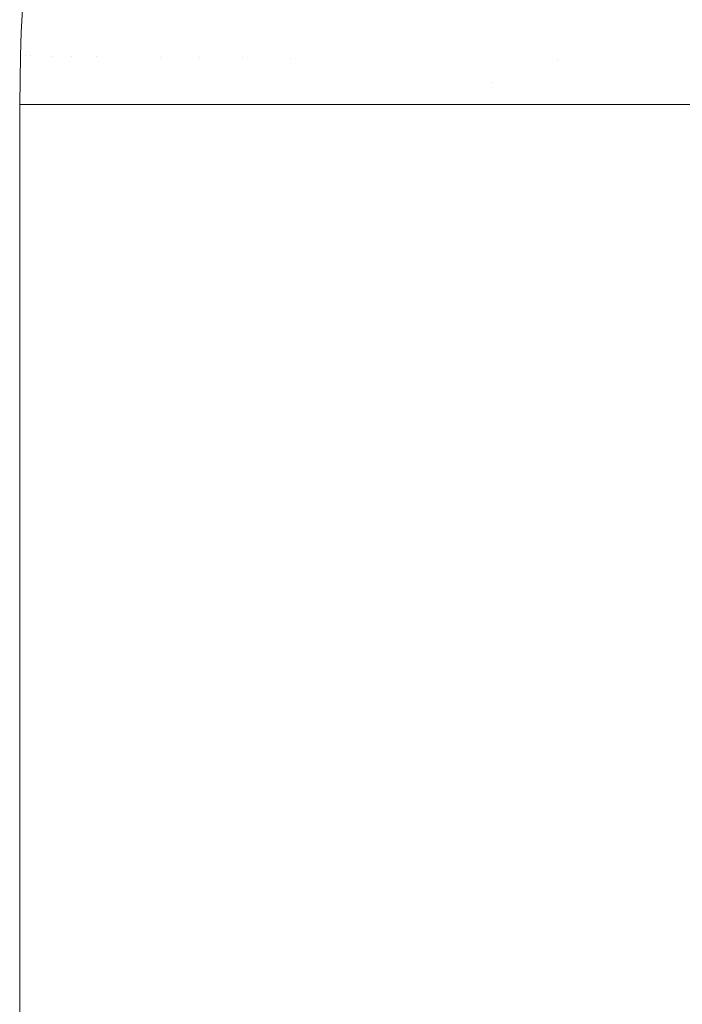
# Model space of a CAD drawing. Header units: centimetres. Extents: x -44.1 to 45.2, y 4.2 to 6.
# Tile 58 of 256: x -44.0865 to -44.065, y 5.871 to 5.903. Entities that reach past the tile are written whole.
import ezdxf

# ---------------------------------------------------------------- set-up
doc = ezdxf.new("R2010")
doc.units = ezdxf.units.CM
doc.header["$LTSCALE"] = 2.54
doc.layers.add('Lucido design-1', color=7, linetype='Continuous')

# ---------------------------------------------------------------- blocks, each defined once
blk = doc.blocks.new('Gruppo-4-1')
at = {"color": 7, "linetype": 'Continuous', "lineweight": 9}
for points, invisible_edges in [([(-44.086338, 5.905086, -2276.92217), (-44.086491, 5.902553, -2276.92217), (-44.086491, 5.902553, -2276.32217), (-44.086343, 5.905009, -2276.32217)], 10), ([(-44.086433, 5.903385, -2276.923732), (-44.086491, 5.902553, -2276.92217), (-44.086338, 5.905086, -2276.92217), (-44.086324, 5.905009, -2276.923732)], 13), ([(-44.086324, 5.905009, -2276.320608), (-44.086343, 5.905009, -2276.32217), (-44.086491, 5.902553, -2276.32217), (-44.086433, 5.903385, -2276.320608)], 13), ([(-44.086496, 5.901787, -2276.320608), (-44.086433, 5.903385, -2276.320608), (-44.086491, 5.902553, -2276.32217)], 11), ([(-44.086496, 5.901787, -2276.320608), (-44.086435, 5.901786, -2276.319046), (-44.086371, 5.903384, -2276.319046), (-44.086433, 5.903385, -2276.320608)], 15), ([(-44.086491, 5.902553, -2276.92217), (-44.086433, 5.903385, -2276.923732), (-44.086496, 5.901787, -2276.923732)], 11), ([(-44.086433, 5.903385, -2276.923732), (-44.086371, 5.903384, -2276.925294), (-44.086435, 5.901786, -2276.925294), (-44.086496, 5.901787, -2276.923732)], 15), ([(-44.086269, 5.903382, -2276.317485), (-44.086371, 5.903384, -2276.319046), (-44.086435, 5.901786, -2276.319046), (-44.086333, 5.901785, -2276.317485)], 15), ([(-44.086333, 5.901785, -2276.926855), (-44.086435, 5.901786, -2276.925294), (-44.086371, 5.903384, -2276.925294), (-44.086269, 5.903382, -2276.926855)], 15), ([(-44.086333, 5.901785, -2276.317485), (-44.08619, 5.901784, -2276.315926), (-44.086126, 5.90338, -2276.315926), (-44.086269, 5.903382, -2276.317485)], 15), ([(-44.086269, 5.903382, -2276.926855), (-44.086126, 5.90338, -2276.928414), (-44.08619, 5.901784, -2276.928414), (-44.086333, 5.901785, -2276.926855)], 15), ([(-44.085943, 5.903376, -2276.314369), (-44.086126, 5.90338, -2276.315926), (-44.08619, 5.901784, -2276.315926), (-44.086006, 5.901782, -2276.314369)], 15), ([(-44.086006, 5.901782, -2276.929971), (-44.08619, 5.901784, -2276.928414), (-44.086126, 5.90338, -2276.928414), (-44.085943, 5.903376, -2276.929971)], 15), ([(-44.086006, 5.901782, -2276.314369), (-44.085782, 5.90178, -2276.312816), (-44.085719, 5.903372, -2276.312816), (-44.085943, 5.903376, -2276.314369)], 15), ([(-44.085943, 5.903376, -2276.929971), (-44.085719, 5.903372, -2276.931524), (-44.085782, 5.90178, -2276.931524), (-44.086006, 5.901782, -2276.929971)], 15), ([(-44.085454, 5.903367, -2276.311265), (-44.085719, 5.903372, -2276.312816), (-44.085782, 5.90178, -2276.312816), (-44.085518, 5.901777, -2276.311265)], 15), ([(-44.085518, 5.901777, -2276.933075), (-44.085782, 5.90178, -2276.931524), (-44.085719, 5.903372, -2276.931524), (-44.085454, 5.903367, -2276.933075)], 15), ([(-44.085518, 5.901777, -2276.311265), (-44.085213, 5.901774, -2276.309719), (-44.08515, 5.903361, -2276.309719), (-44.085454, 5.903367, -2276.311265)], 15), ([(-44.085454, 5.903367, -2276.933075), (-44.08515, 5.903361, -2276.934621), (-44.085213, 5.901774, -2276.934621), (-44.085518, 5.901777, -2276.933075)], 15), ([(-44.084805, 5.903355, -2276.308177), (-44.08515, 5.903361, -2276.309719), (-44.085213, 5.901774, -2276.309719), (-44.084868, 5.901771, -2276.308177)], 15), ([(-44.084868, 5.901771, -2276.936163), (-44.085213, 5.901774, -2276.934621), (-44.08515, 5.903361, -2276.934621), (-44.084805, 5.903355, -2276.936163)], 15), ([(-44.084868, 5.901771, -2276.308177), (-44.084484, 5.901768, -2276.30664), (-44.084421, 5.903347, -2276.30664), (-44.084805, 5.903355, -2276.308177)], 15), ([(-44.084805, 5.903355, -2276.936163), (-44.084421, 5.903347, -2276.9377), (-44.084484, 5.901768, -2276.9377), (-44.084868, 5.901771, -2276.936163)], 15), ([(-44.083998, 5.903339, -2276.305108), (-44.084421, 5.903347, -2276.30664), (-44.084484, 5.901768, -2276.30664), (-44.08406, 5.901764, -2276.305108)], 15), ([(-44.08406, 5.901764, -2276.939231), (-44.084484, 5.901768, -2276.9377), (-44.084421, 5.903347, -2276.9377), (-44.083998, 5.903339, -2276.939231)], 15), ([(-44.08406, 5.901764, -2276.305108), (-44.083598, 5.901759, -2276.303583), (-44.083535, 5.903331, -2276.303583), (-44.083998, 5.903339, -2276.305108)], 15), ([(-44.083998, 5.903339, -2276.939231), (-44.083535, 5.903331, -2276.940757), (-44.083598, 5.901759, -2276.940757), (-44.08406, 5.901764, -2276.939231)], 15), ([(-44.083034, 5.903321, -2276.302065), (-44.083535, 5.903331, -2276.303583), (-44.083598, 5.901759, -2276.303583), (-44.083096, 5.901755, -2276.302065)], 15), ([(-44.083096, 5.901755, -2276.942275), (-44.083598, 5.901759, -2276.940757), (-44.083535, 5.903331, -2276.940757), (-44.083034, 5.903321, -2276.942275)], 15), ([(-44.083096, 5.901755, -2276.302065), (-44.082556, 5.901749, -2276.300554), (-44.082494, 5.903311, -2276.300554), (-44.083034, 5.903321, -2276.302065)], 15), ([(-44.083034, 5.903321, -2276.942275), (-44.082494, 5.903311, -2276.943786), (-44.082556, 5.901749, -2276.943786), (-44.083096, 5.901755, -2276.942275)], 15), ([(-44.081916, 5.9033, -2276.29905), (-44.082494, 5.903311, -2276.300554), (-44.082556, 5.901749, -2276.300554), (-44.081978, 5.901744, -2276.29905)], 15), ([(-44.081978, 5.901744, -2276.94529), (-44.082556, 5.901749, -2276.943786), (-44.082494, 5.903311, -2276.943786), (-44.081916, 5.9033, -2276.94529)], 15), ([(-44.081978, 5.901744, -2276.29905), (-44.081362, 5.901738, -2276.297555), (-44.0813, 5.903288, -2276.297555), (-44.081916, 5.9033, -2276.29905)], 15), ([(-44.081916, 5.9033, -2276.94529), (-44.0813, 5.903288, -2276.946785), (-44.081362, 5.901738, -2276.946785), (-44.081978, 5.901744, -2276.94529)], 15), ([(-44.080648, 5.903276, -2276.296068), (-44.0813, 5.903288, -2276.297555), (-44.081362, 5.901738, -2276.297555), (-44.080709, 5.901732, -2276.296068)], 15), ([(-44.080709, 5.901732, -2276.948272), (-44.081362, 5.901738, -2276.946785), (-44.0813, 5.903288, -2276.946785), (-44.080648, 5.903276, -2276.948272)], 15), ([(-44.080709, 5.901732, -2276.296068), (-44.080019, 5.901726, -2276.29459), (-44.079958, 5.903263, -2276.29459), (-44.080648, 5.903276, -2276.296068)], 15), ([(-44.080648, 5.903276, -2276.948272), (-44.079958, 5.903263, -2276.94975), (-44.080019, 5.901726, -2276.94975), (-44.080709, 5.901732, -2276.948272)], 15), ([(-44.079233, 5.903249, -2276.293122), (-44.079958, 5.903263, -2276.29459), (-44.080019, 5.901726, -2276.29459), (-44.079294, 5.901719, -2276.293122)], 15), ([(-44.079294, 5.901719, -2276.951217), (-44.080019, 5.901726, -2276.94975), (-44.079958, 5.903263, -2276.94975), (-44.079233, 5.903249, -2276.951217)], 15), ([(-44.079233, 5.903249, -2276.293122), (-44.079294, 5.901719, -2276.293122), (-44.078532, 5.901712, -2276.291665), (-44.078507, 5.90247, -2276.291665)], 15), ([(-44.079233, 5.903249, -2276.951217), (-44.078471, 5.903235, -2276.952675), (-44.078532, 5.901712, -2276.952675), (-44.079294, 5.901719, -2276.951217)], 15), ([(-44.078507, 5.90247, -2276.291665), (-44.078471, 5.903235, -2276.291665), (-44.079233, 5.903249, -2276.293122)], 11), ([(-44.077735, 5.901704, -2276.954122), (-44.078532, 5.901712, -2276.952675), (-44.078471, 5.903235, -2276.952675), (-44.077675, 5.903219, -2276.954122)], 15), ([(-44.077675, 5.903219, -2276.290218), (-44.078471, 5.903235, -2276.291665), (-44.078507, 5.90247, -2276.291665), (-44.07771, 5.902459, -2276.290218)], 15), ([(-44.077675, 5.903219, -2276.954122), (-44.076843, 5.903204, -2276.955559), (-44.076903, 5.901696, -2276.955559), (-44.077735, 5.901704, -2276.954122)], 15), ([(-44.07771, 5.902459, -2276.290218), (-44.076878, 5.902447, -2276.288781), (-44.076843, 5.903204, -2276.288781), (-44.077675, 5.903219, -2276.290218)], 15), ([(-44.076037, 5.901688, -2276.956983), (-44.076903, 5.901696, -2276.955559), (-44.076843, 5.903204, -2276.955559), (-44.075978, 5.903187, -2276.956983)], 15), ([(-44.075113, 5.902422, -2276.285944), (-44.075078, 5.90317, -2276.285944), (-44.076843, 5.903204, -2276.288781), (-44.076878, 5.902447, -2276.288781)], 15), ([(-44.075978, 5.903187, -2276.956983), (-44.075078, 5.90317, -2276.958396), (-44.075138, 5.90168, -2276.958396), (-44.076037, 5.901688, -2276.956983)], 15), ([(-44.074205, 5.901671, -2276.959797), (-44.075138, 5.90168, -2276.958396), (-44.075078, 5.90317, -2276.958396), (-44.074146, 5.903153, -2276.959797)], 15), ([(-44.073216, 5.902395, -2276.283155), (-44.073182, 5.903134, -2276.283155), (-44.075078, 5.90317, -2276.285944), (-44.075113, 5.902422, -2276.285944)], 15), ([(-44.074146, 5.903153, -2276.959797), (-44.073182, 5.903134, -2276.961185), (-44.073241, 5.901662, -2276.961185), (-44.074205, 5.901671, -2276.959797)], 15), ([(-44.072244, 5.901653, -2276.96256), (-44.073241, 5.901662, -2276.961185), (-44.073182, 5.903134, -2276.961185), (-44.072186, 5.903115, -2276.96256)], 15), ([(-44.071192, 5.902367, -2276.280418), (-44.071159, 5.903096, -2276.280418), (-44.073182, 5.903134, -2276.283155), (-44.073216, 5.902395, -2276.283155)], 15), ([(-44.072186, 5.903115, -2276.96256), (-44.071159, 5.903096, -2276.963922), (-44.071216, 5.901643, -2276.963922), (-44.072244, 5.901653, -2276.96256)], 15), ([(-44.071216, 5.901643, -2276.963922), (-44.071159, 5.903096, -2276.963922), (-44.069014, 5.903055, -2276.966604), (-44.069071, 5.901623, -2276.966604)], 15), ([(-44.069071, 5.901623, -2276.277736), (-44.069014, 5.903055, -2276.277736), (-44.071159, 5.903096, -2276.280418), (-44.071192, 5.902367, -2276.280418)], 15), ([(-44.066808, 5.901601, -2276.275111), (-44.066752, 5.903012, -2276.275111), (-44.069014, 5.903055, -2276.277736), (-44.069071, 5.901623, -2276.277736)], 15), ([(-44.069071, 5.901623, -2276.966604), (-44.069014, 5.903055, -2276.966604), (-44.066752, 5.903012, -2276.969229), (-44.066808, 5.901601, -2276.969229)], 15), ([(-44.064435, 5.901579, -2276.272546), (-44.06438, 5.902967, -2276.272546), (-44.066752, 5.903012, -2276.275111), (-44.066808, 5.901601, -2276.275111)], 15), ([(-44.066808, 5.901601, -2276.969229), (-44.066752, 5.903012, -2276.969229), (-44.06438, 5.902967, -2276.971794), (-44.064435, 5.901579, -2276.971794)], 15), ([(-44.086491, 5.902553, -2276.32217), (-44.086507, 5.901787, -2276.32217), (-44.086496, 5.901787, -2276.320608)], 10), ([(-44.086507, 5.901787, -2276.32217), (-44.086491, 5.902553, -2276.32217), (-44.086491, 5.902553, -2276.92217), (-44.086507, 5.901787, -2276.92217)], 10), ([(-44.086496, 5.901787, -2276.923732), (-44.086507, 5.901787, -2276.92217), (-44.086491, 5.902553, -2276.92217)], 9), ([(-44.07771, 5.902459, -2276.290218), (-44.078507, 5.90247, -2276.291665), (-44.078532, 5.901712, -2276.291665), (-44.077735, 5.901704, -2276.290218)], 15), ([(-44.077735, 5.901704, -2276.290218), (-44.076903, 5.901696, -2276.288781), (-44.076878, 5.902447, -2276.288781), (-44.07771, 5.902459, -2276.290218)], 15), ([(-44.076878, 5.902447, -2276.288781), (-44.076903, 5.901696, -2276.288781), (-44.075138, 5.90168, -2276.285944), (-44.075113, 5.902422, -2276.285944)], 15), ([(-44.075113, 5.902422, -2276.285944), (-44.075138, 5.90168, -2276.285944), (-44.073241, 5.901662, -2276.283155), (-44.073216, 5.902395, -2276.283155)], 15), ([(-44.073216, 5.902395, -2276.283155), (-44.073241, 5.901662, -2276.283155), (-44.071216, 5.901643, -2276.280418), (-44.071192, 5.902367, -2276.280418)], 15), ([(-44.071192, 5.902367, -2276.280418), (-44.071216, 5.901643, -2276.280418), (-44.069071, 5.901623, -2276.277736)], 11), ([(-44.086507, 5.901787, -2276.32217), (-44.086537, 5.900212, -2276.32217), (-44.086503, 5.900212, -2276.320608)], 8), ([(-44.086507, 5.901787, -2276.92217), (-44.086537, 5.900212, -2276.92217), (-44.086537, 5.900212, -2276.32217), (-44.086507, 5.901787, -2276.32217)], 8), ([(-44.086503, 5.900212, -2276.923732), (-44.086537, 5.900212, -2276.92217), (-44.086507, 5.901787, -2276.92217)], 8), ([(-44.086503, 5.900212, -2276.320608), (-44.086496, 5.901787, -2276.320608), (-44.086507, 5.901787, -2276.32217)], 11), ([(-44.086507, 5.901787, -2276.92217), (-44.086496, 5.901787, -2276.923732), (-44.086503, 5.900212, -2276.923732)], 11), ([(-44.086496, 5.901787, -2276.320608), (-44.086503, 5.900212, -2276.320608), (-44.086481, 5.900212, -2276.319567)], 9), ([(-44.086481, 5.900212, -2276.924773), (-44.086503, 5.900212, -2276.923732), (-44.086496, 5.901787, -2276.923732)], 10), ([(-44.086481, 5.900212, -2276.319567), (-44.086435, 5.901786, -2276.319046), (-44.086496, 5.901787, -2276.320608)], 11), ([(-44.086496, 5.901787, -2276.923732), (-44.086435, 5.901786, -2276.925294), (-44.086481, 5.900212, -2276.924773)], 11), ([(-44.086333, 5.901785, -2276.317485), (-44.086435, 5.901786, -2276.319046), (-44.086481, 5.900212, -2276.319567), (-44.086321, 5.900212, -2276.317095)], 11), ([(-44.086321, 5.900212, -2276.927245), (-44.086481, 5.900212, -2276.924773), (-44.086435, 5.901786, -2276.925294), (-44.086333, 5.901785, -2276.926855)], 14), ([(-44.086321, 5.900212, -2276.317095), (-44.08619, 5.901784, -2276.315926), (-44.086333, 5.901785, -2276.317485)], 11), ([(-44.086333, 5.901785, -2276.926855), (-44.08619, 5.901784, -2276.928414), (-44.086321, 5.900212, -2276.927245)], 11), ([(-44.08619, 5.901784, -2276.315926), (-44.086321, 5.900212, -2276.317095), (-44.086059, 5.900212, -2276.31462)], 9), ([(-44.086059, 5.900212, -2276.92972), (-44.086321, 5.900212, -2276.927245), (-44.08619, 5.901784, -2276.928414)], 10), ([(-44.086059, 5.900212, -2276.31462), (-44.086006, 5.901782, -2276.314369), (-44.08619, 5.901784, -2276.315926)], 11), ([(-44.08619, 5.901784, -2276.928414), (-44.086006, 5.901782, -2276.929971), (-44.086059, 5.900212, -2276.92972)], 11), ([(-44.086059, 5.900212, -2276.31462), (-44.085693, 5.900212, -2276.31214), (-44.085782, 5.90178, -2276.312816), (-44.086006, 5.901782, -2276.314369)], 14), ([(-44.086006, 5.901782, -2276.929971), (-44.085782, 5.90178, -2276.931524), (-44.085693, 5.900212, -2276.9322), (-44.086059, 5.900212, -2276.92972)], 11), ([(-44.085518, 5.901777, -2276.311265), (-44.085782, 5.90178, -2276.312816), (-44.085693, 5.900212, -2276.31214)], 11), ([(-44.085693, 5.900212, -2276.9322), (-44.085782, 5.90178, -2276.931524), (-44.085518, 5.901777, -2276.933075)], 11), ([(-44.085693, 5.900212, -2276.31214), (-44.085219, 5.900212, -2276.309651), (-44.085213, 5.901774, -2276.309719), (-44.085518, 5.901777, -2276.311265)], 14), ([(-44.085518, 5.901777, -2276.933075), (-44.085213, 5.901774, -2276.934621), (-44.085219, 5.900212, -2276.934689), (-44.085693, 5.900212, -2276.9322)], 11), ([(-44.084868, 5.901771, -2276.308177), (-44.085213, 5.901774, -2276.309719), (-44.085219, 5.900212, -2276.309651), (-44.084636, 5.900212, -2276.307148)], 11), ([(-44.084636, 5.900212, -2276.937192), (-44.085219, 5.900212, -2276.934689), (-44.085213, 5.901774, -2276.934621), (-44.084868, 5.901771, -2276.936163)], 14), ([(-44.084636, 5.900212, -2276.307148), (-44.084484, 5.901768, -2276.30664), (-44.084868, 5.901771, -2276.308177)], 11), ([(-44.084868, 5.901771, -2276.936163), (-44.084484, 5.901768, -2276.9377), (-44.084636, 5.900212, -2276.937192)], 11), ([(-44.08406, 5.901764, -2276.305108), (-44.084484, 5.901768, -2276.30664), (-44.084636, 5.900212, -2276.307148), (-44.083939, 5.900212, -2276.304628)], 11), ([(-44.083939, 5.900212, -2276.939712), (-44.084636, 5.900212, -2276.937192), (-44.084484, 5.901768, -2276.9377), (-44.08406, 5.901764, -2276.939231)], 14), ([(-44.083939, 5.900212, -2276.304628), (-44.083598, 5.901759, -2276.303583), (-44.08406, 5.901764, -2276.305108)], 11), ([(-44.08406, 5.901764, -2276.939231), (-44.083598, 5.901759, -2276.940757), (-44.083939, 5.900212, -2276.939712)], 11), ([(-44.083096, 5.901755, -2276.302065), (-44.083598, 5.901759, -2276.303583), (-44.083939, 5.900212, -2276.304628), (-44.083124, 5.900212, -2276.302087)], 11), ([(-44.083124, 5.900212, -2276.942253), (-44.083939, 5.900212, -2276.939712), (-44.083598, 5.901759, -2276.940757), (-44.083096, 5.901755, -2276.942275)], 14), ([(-44.083124, 5.900212, -2276.302087), (-44.082184, 5.900212, -2276.299523), (-44.082556, 5.901749, -2276.300554), (-44.083096, 5.901755, -2276.302065)], 14), ([(-44.083096, 5.901755, -2276.942275), (-44.082556, 5.901749, -2276.943786), (-44.082184, 5.900212, -2276.944817), (-44.083124, 5.900212, -2276.942253)], 11), ([(-44.081978, 5.901744, -2276.29905), (-44.082556, 5.901749, -2276.300554), (-44.082184, 5.900212, -2276.299523)], 11), ([(-44.082184, 5.900212, -2276.944817), (-44.082556, 5.901749, -2276.943786), (-44.081978, 5.901744, -2276.94529)], 11), ([(-44.082184, 5.900212, -2276.299523), (-44.081113, 5.900212, -2276.29693), (-44.081362, 5.901738, -2276.297555), (-44.081978, 5.901744, -2276.29905)], 14), ([(-44.081978, 5.901744, -2276.94529), (-44.081362, 5.901738, -2276.946785), (-44.081113, 5.900212, -2276.94741), (-44.082184, 5.900212, -2276.944817)], 11), ([(-44.080709, 5.901732, -2276.296068), (-44.081362, 5.901738, -2276.297555), (-44.081113, 5.900212, -2276.29693)], 11), ([(-44.081113, 5.900212, -2276.94741), (-44.081362, 5.901738, -2276.946785), (-44.080709, 5.901732, -2276.948272)], 11), ([(-44.081113, 5.900212, -2276.29693), (-44.079902, 5.900212, -2276.294307), (-44.080019, 5.901726, -2276.29459), (-44.080709, 5.901732, -2276.296068)], 14), ([(-44.080709, 5.901732, -2276.948272), (-44.080019, 5.901726, -2276.94975), (-44.079902, 5.900212, -2276.950033), (-44.081113, 5.900212, -2276.94741)], 11), ([(-44.079294, 5.901719, -2276.293122), (-44.080019, 5.901726, -2276.29459), (-44.079902, 5.900212, -2276.294307), (-44.0793, 5.900212, -2276.293129)], 11), ([(-44.079902, 5.900212, -2276.950033), (-44.080019, 5.901726, -2276.94975), (-44.079294, 5.901719, -2276.951217)], 11), ([(-44.079294, 5.901719, -2276.951217), (-44.078532, 5.901712, -2276.952675), (-44.078543, 5.900212, -2276.95269), (-44.079902, 5.900212, -2276.950033)], 11), ([(-44.079294, 5.901719, -2276.293122), (-44.0793, 5.900212, -2276.293129), (-44.078551, 5.900212, -2276.291665), (-44.078547, 5.900959, -2276.291665)], 13), ([(-44.078547, 5.900959, -2276.291665), (-44.078532, 5.901712, -2276.291665), (-44.079294, 5.901719, -2276.293122)], 11), ([(-44.077735, 5.901704, -2276.290218), (-44.078532, 5.901712, -2276.291665), (-44.078547, 5.900959, -2276.291665), (-44.07775, 5.900955, -2276.290218)], 15), ([(-44.078543, 5.900212, -2276.95269), (-44.078532, 5.901712, -2276.952675), (-44.077735, 5.901704, -2276.954122)], 11), ([(-44.077735, 5.901704, -2276.954122), (-44.077026, 5.900212, -2276.955385), (-44.078543, 5.900212, -2276.95269)], 9), ([(-44.07775, 5.900955, -2276.290218), (-44.076918, 5.900951, -2276.288781), (-44.076903, 5.901696, -2276.288781), (-44.077735, 5.901704, -2276.290218)], 15), ([(-44.077735, 5.901704, -2276.954122), (-44.076903, 5.901696, -2276.955559), (-44.077026, 5.900212, -2276.955385)], 11), ([(-44.075337, 5.900212, -2276.958119), (-44.077026, 5.900212, -2276.955385), (-44.076903, 5.901696, -2276.955559), (-44.076037, 5.901688, -2276.956983)], 14), ([(-44.075152, 5.900943, -2276.285944), (-44.075138, 5.90168, -2276.285944), (-44.076903, 5.901696, -2276.288781), (-44.076918, 5.900951, -2276.288781)], 15), ([(-44.076037, 5.901688, -2276.956983), (-44.075138, 5.90168, -2276.958396), (-44.075337, 5.900212, -2276.958119)], 11), ([(-44.073465, 5.900212, -2276.960894), (-44.075337, 5.900212, -2276.958119), (-44.075138, 5.90168, -2276.958396), (-44.074205, 5.901671, -2276.959797)], 14), ([(-44.073255, 5.900934, -2276.283155), (-44.073241, 5.901662, -2276.283155), (-44.075138, 5.90168, -2276.285944), (-44.075152, 5.900943, -2276.285944)], 15), ([(-44.074205, 5.901671, -2276.959797), (-44.073241, 5.901662, -2276.961185), (-44.073465, 5.900212, -2276.960894)], 11), ([(-44.071395, 5.900212, -2276.963714), (-44.073465, 5.900212, -2276.960894), (-44.073241, 5.901662, -2276.961185), (-44.072244, 5.901653, -2276.96256)], 14), ([(-44.071231, 5.900925, -2276.280418), (-44.071216, 5.901643, -2276.280418), (-44.073241, 5.901662, -2276.283155), (-44.073255, 5.900934, -2276.283155)], 15), ([(-44.072244, 5.901653, -2276.96256), (-44.071216, 5.901643, -2276.963922), (-44.071395, 5.900212, -2276.963714)], 11), ([(-44.069071, 5.901623, -2276.966604), (-44.069111, 5.900212, -2276.966578), (-44.071395, 5.900212, -2276.963714), (-44.071216, 5.901643, -2276.963922)], 13), ([(-44.069111, 5.900212, -2276.277762), (-44.069071, 5.901623, -2276.277736), (-44.071216, 5.901643, -2276.280418), (-44.071231, 5.900925, -2276.280418)], 15), ([(-44.069111, 5.900212, -2276.277762), (-44.069089, 5.900212, -2276.277736), (-44.069071, 5.901623, -2276.277736)], 10), ([(-44.066808, 5.901601, -2276.969229), (-44.066827, 5.900212, -2276.969229), (-44.069111, 5.900212, -2276.966578), (-44.069071, 5.901623, -2276.966604)], 13), ([(-44.069071, 5.901623, -2276.277736), (-44.069089, 5.900212, -2276.277736), (-44.066827, 5.900212, -2276.275111), (-44.066808, 5.901601, -2276.275111)], 13), ([(-44.066808, 5.901601, -2276.275111), (-44.066827, 5.900212, -2276.275111), (-44.064076, 5.900212, -2276.272155), (-44.064435, 5.901579, -2276.272546)], 13), ([(-44.064435, 5.901579, -2276.971794), (-44.064446, 5.900212, -2276.971787), (-44.066827, 5.900212, -2276.969229), (-44.066808, 5.901601, -2276.969229)], 13), ([(-44.078547, 5.900959, -2276.291665), (-44.078551, 5.900212, -2276.291665), (-44.078543, 5.900212, -2276.29165)], 9), ([(-44.078543, 5.900212, -2276.29165), (-44.077741, 5.900212, -2276.290225), (-44.07775, 5.900955, -2276.290218), (-44.078547, 5.900959, -2276.291665)], 14), ([(-44.077741, 5.900212, -2276.290225), (-44.077026, 5.900212, -2276.288955), (-44.076918, 5.900951, -2276.288781), (-44.07775, 5.900955, -2276.290218)], 14), ([(-44.076918, 5.900951, -2276.288781), (-44.077026, 5.900212, -2276.288955), (-44.075337, 5.900212, -2276.286221), (-44.075152, 5.900943, -2276.285944)], 13), ([(-44.075152, 5.900943, -2276.285944), (-44.075337, 5.900212, -2276.286221), (-44.073465, 5.900212, -2276.283446), (-44.073255, 5.900934, -2276.283155)], 13), ([(-44.071231, 5.900925, -2276.280418), (-44.073255, 5.900934, -2276.283155), (-44.073465, 5.900212, -2276.283446), (-44.071395, 5.900212, -2276.280626)], 11), ([(-44.071395, 5.900212, -2276.280626), (-44.071231, 5.900212, -2276.280421), (-44.071231, 5.900925, -2276.280418)], 10), ([(-44.071231, 5.900925, -2276.280418), (-44.071231, 5.900212, -2276.280421), (-44.069111, 5.900212, -2276.277762)], 9), ([(-44.086503, 5.900212, -2276.320608), (-44.086537, 5.900212, -2276.32217), (-44.086537, 4.300212, -2276.32217), (-44.086503, 4.300212, -2276.320608)], 8), ([(-44.086503, 4.300212, -2276.923732), (-44.086537, 4.300212, -2276.92217), (-44.086537, 5.900212, -2276.92217), (-44.086503, 5.900212, -2276.923732)], 8), ([(-44.086503, 4.300212, -2276.320608), (-44.086481, 4.300212, -2276.319567), (-44.086481, 5.900212, -2276.319567), (-44.086503, 5.900212, -2276.320608)], 10), ([(-44.086503, 5.900212, -2276.923732), (-44.086481, 5.900212, -2276.924773), (-44.086481, 4.300212, -2276.924773), (-44.086503, 4.300212, -2276.923732)], 10), ([(-44.086321, 5.900212, -2276.317095), (-44.086481, 5.900212, -2276.319567), (-44.086481, 4.300212, -2276.319567), (-44.086347, 4.300212, -2276.317485)], 10), ([(-44.086481, 5.900212, -2276.924773), (-44.086321, 5.900212, -2276.927245), (-44.086321, 4.300212, -2276.927245), (-44.086347, 4.300212, -2276.926854)], 10), ([(-44.086347, 4.300212, -2276.926854), (-44.086481, 4.300212, -2276.924773), (-44.086481, 5.900212, -2276.924773)], 10), ([(-44.086347, 4.300212, -2276.317485), (-44.086321, 4.300212, -2276.317095), (-44.086321, 5.900212, -2276.317095)], 10), ([(-44.086321, 5.900212, -2276.317095), (-44.086321, 4.300212, -2276.317095), (-44.086059, 4.300212, -2276.31462), (-44.086059, 5.900212, -2276.31462)], 5), ([(-44.086321, 4.300212, -2276.927245), (-44.086321, 5.900212, -2276.927245), (-44.086059, 5.900212, -2276.92972), (-44.086059, 4.300212, -2276.92972)], 5), ([(-44.085693, 5.900212, -2276.31214), (-44.086059, 5.900212, -2276.31462), (-44.086059, 4.300212, -2276.31462), (-44.086022, 4.300212, -2276.31437)], 10), ([(-44.086059, 5.900212, -2276.92972), (-44.085693, 5.900212, -2276.9322), (-44.085693, 4.300212, -2276.9322), (-44.086022, 4.300212, -2276.92997)], 10), ([(-44.086022, 4.300212, -2276.92997), (-44.086059, 4.300212, -2276.92972), (-44.086059, 5.900212, -2276.92972)], 10), ([(-44.086022, 4.300212, -2276.31437), (-44.085693, 4.300212, -2276.31214), (-44.085693, 5.900212, -2276.31214)], 10), ([(-44.085219, 5.900212, -2276.309651), (-44.085693, 5.900212, -2276.31214), (-44.085693, 4.300212, -2276.31214), (-44.085527, 4.300212, -2276.311267)], 10), ([(-44.085693, 5.900212, -2276.9322), (-44.085219, 5.900212, -2276.934689), (-44.085219, 4.300212, -2276.934689), (-44.085527, 4.300212, -2276.933073)], 10), ([(-44.085527, 4.300212, -2276.933073), (-44.085693, 4.300212, -2276.9322), (-44.085693, 5.900212, -2276.9322)], 10), ([(-44.085527, 4.300212, -2276.311267), (-44.085219, 4.300212, -2276.309651), (-44.085219, 5.900212, -2276.309651)], 10), ([(-44.084636, 5.900212, -2276.307148), (-44.085219, 5.900212, -2276.309651), (-44.085219, 4.300212, -2276.309651), (-44.084877, 4.300212, -2276.30818)], 10), ([(-44.085219, 5.900212, -2276.934689), (-44.084636, 5.900212, -2276.937192), (-44.084636, 4.300212, -2276.937192), (-44.084877, 4.300212, -2276.93616)], 10), ([(-44.084877, 4.300212, -2276.93616), (-44.085219, 4.300212, -2276.934689), (-44.085219, 5.900212, -2276.934689)], 10), ([(-44.084877, 4.300212, -2276.30818), (-44.084636, 4.300212, -2276.307148), (-44.084636, 5.900212, -2276.307148)], 10), ([(-44.083939, 5.900212, -2276.304628), (-44.084636, 5.900212, -2276.307148), (-44.084636, 4.300212, -2276.307148), (-44.084073, 4.300212, -2276.305111)], 10), ([(-44.084636, 5.900212, -2276.937192), (-44.083939, 5.900212, -2276.939712), (-44.083939, 4.300212, -2276.939712), (-44.084073, 4.300212, -2276.939229)], 10), ([(-44.084073, 4.300212, -2276.939229), (-44.084636, 4.300212, -2276.937192), (-44.084636, 5.900212, -2276.937192)], 10), ([(-44.084073, 4.300212, -2276.305111), (-44.083939, 4.300212, -2276.304628), (-44.083939, 5.900212, -2276.304628)], 10), ([(-44.083939, 5.900212, -2276.304628), (-44.083939, 4.300212, -2276.304628), (-44.083124, 4.300212, -2276.302087), (-44.083124, 5.900212, -2276.302087)], 5), ([(-44.083939, 4.300212, -2276.939712), (-44.083939, 5.900212, -2276.939712), (-44.083124, 5.900212, -2276.942253), (-44.083124, 4.300212, -2276.942253)], 5), ([(-44.082184, 5.900212, -2276.299523), (-44.083124, 5.900212, -2276.302087), (-44.083124, 4.300212, -2276.302087), (-44.083116, 4.300212, -2276.302065)], 10), ([(-44.083124, 5.900212, -2276.942253), (-44.082184, 5.900212, -2276.944817), (-44.082184, 4.300212, -2276.944817), (-44.083116, 4.300212, -2276.942275)], 10), ([(-44.083116, 4.300212, -2276.942275), (-44.083124, 4.300212, -2276.942253), (-44.083124, 5.900212, -2276.942253)], 10), ([(-44.083116, 4.300212, -2276.302065), (-44.082184, 4.300212, -2276.299523), (-44.082184, 5.900212, -2276.299523)], 10), ([(-44.081113, 5.900212, -2276.29693), (-44.082184, 5.900212, -2276.299523), (-44.082184, 4.300212, -2276.299523), (-44.08199, 4.300212, -2276.299053)], 10), ([(-44.082184, 5.900212, -2276.944817), (-44.081113, 5.900212, -2276.94741), (-44.081113, 4.300212, -2276.94741), (-44.08199, 4.300212, -2276.945287)], 10), ([(-44.08199, 4.300212, -2276.945287), (-44.082184, 4.300212, -2276.944817), (-44.082184, 5.900212, -2276.944817)], 10), ([(-44.08199, 4.300212, -2276.299053), (-44.081113, 4.300212, -2276.29693), (-44.081113, 5.900212, -2276.29693)], 10), ([(-44.079902, 5.900212, -2276.294307), (-44.081113, 5.900212, -2276.29693), (-44.081113, 4.300212, -2276.29693), (-44.080718, 4.300212, -2276.296073)], 10), ([(-44.081113, 5.900212, -2276.94741), (-44.079902, 5.900212, -2276.950033), (-44.079902, 4.300212, -2276.950033), (-44.080718, 4.300212, -2276.948267)], 10), ([(-44.080718, 4.300212, -2276.948267), (-44.081113, 4.300212, -2276.94741), (-44.081113, 5.900212, -2276.94741)], 10), ([(-44.080718, 4.300212, -2276.296073), (-44.079902, 4.300212, -2276.294307), (-44.079902, 5.900212, -2276.294307)], 10), ([(-44.0793, 5.900212, -2276.293129), (-44.079902, 5.900212, -2276.294307), (-44.079902, 4.300212, -2276.294307), (-44.0793, 4.300212, -2276.293129)], 10), ([(-44.079902, 5.900212, -2276.950033), (-44.078543, 5.900212, -2276.95269), (-44.078543, 4.300212, -2276.95269), (-44.078551, 4.300212, -2276.952675)], 10), ([(-44.078551, 4.300212, -2276.952675), (-44.0793, 4.300212, -2276.951211), (-44.079902, 5.900212, -2276.950033)], 10), ([(-44.0793, 4.300212, -2276.951211), (-44.079902, 4.300212, -2276.950033), (-44.079902, 5.900212, -2276.950033)], 10), ([(-44.078551, 5.900212, -2276.291665), (-44.0793, 5.900212, -2276.293129), (-44.0793, 4.300212, -2276.293129), (-44.078543, 4.300212, -2276.29165)], 10), ([(-44.078543, 4.300212, -2276.29165), (-44.078543, 5.900212, -2276.29165), (-44.078551, 5.900212, -2276.291665)], 9), ([(-44.077741, 5.900212, -2276.290225), (-44.078543, 5.900212, -2276.29165), (-44.078543, 4.300212, -2276.29165), (-44.077741, 4.300212, -2276.290225)], 10), ([(-44.078543, 5.900212, -2276.95269), (-44.077026, 5.900212, -2276.955385), (-44.077026, 4.300212, -2276.955385), (-44.077741, 4.300212, -2276.954115)], 10), ([(-44.077741, 4.300212, -2276.954115), (-44.078543, 4.300212, -2276.95269), (-44.078543, 5.900212, -2276.95269)], 10), ([(-44.077741, 4.300212, -2276.290225), (-44.077026, 4.300212, -2276.288955), (-44.077026, 5.900212, -2276.288955), (-44.077741, 5.900212, -2276.290225)], 10), ([(-44.075337, 5.900212, -2276.286221), (-44.077026, 5.900212, -2276.288955), (-44.077026, 4.300212, -2276.288955), (-44.076043, 4.300212, -2276.287365)], 10), ([(-44.077026, 4.300212, -2276.955385), (-44.077026, 5.900212, -2276.955385), (-44.075337, 5.900212, -2276.958119), (-44.075337, 4.300212, -2276.958119)], 5), ([(-44.076043, 4.300212, -2276.287365), (-44.075337, 4.300212, -2276.286221), (-44.075337, 5.900212, -2276.286221)], 10), ([(-44.073465, 5.900212, -2276.283446), (-44.075337, 5.900212, -2276.286221), (-44.075337, 4.300212, -2276.286221), (-44.074211, 4.300212, -2276.284552)], 10), ([(-44.075337, 5.900212, -2276.958119), (-44.073465, 5.900212, -2276.960894), (-44.073465, 4.300212, -2276.960894), (-44.075152, 4.300212, -2276.958393)], 10), ([(-44.075152, 4.300212, -2276.958393), (-44.075337, 4.300212, -2276.958119), (-44.075337, 5.900212, -2276.958119)], 10), ([(-44.074211, 4.300212, -2276.284552), (-44.073465, 4.300212, -2276.283446), (-44.073465, 5.900212, -2276.283446)], 10), ([(-44.071395, 5.900212, -2276.280626), (-44.073465, 5.900212, -2276.283446), (-44.073465, 4.300212, -2276.283446), (-44.072249, 4.300212, -2276.28179)], 10), ([(-44.073465, 4.300212, -2276.960894), (-44.073465, 5.900212, -2276.960894), (-44.071395, 5.900212, -2276.963714), (-44.071395, 4.300212, -2276.963714)], 5), ([(-44.072249, 4.300212, -2276.28179), (-44.071395, 4.300212, -2276.280626), (-44.071395, 5.900212, -2276.280626)], 10), ([(-44.071395, 4.300212, -2276.280626), (-44.069111, 4.300212, -2276.277762), (-44.069111, 5.900212, -2276.277762), (-44.071231, 5.900212, -2276.280421)], 10), ([(-44.071231, 5.900212, -2276.280421), (-44.071395, 5.900212, -2276.280626), (-44.071395, 4.300212, -2276.280626)], 10), ([(-44.071395, 5.900212, -2276.963714), (-44.069111, 5.900212, -2276.966578), (-44.069111, 4.300212, -2276.966578), (-44.071231, 4.300212, -2276.963919)], 10), ([(-44.071231, 4.300212, -2276.963919), (-44.071395, 4.300212, -2276.963714), (-44.071395, 5.900212, -2276.963714)], 10), ([(-44.069089, 5.900212, -2276.277736), (-44.069111, 5.900212, -2276.277762), (-44.069111, 4.300212, -2276.277762), (-44.069089, 4.300212, -2276.277736)], 10), ([(-44.069111, 5.900212, -2276.966578), (-44.066827, 5.900212, -2276.969229), (-44.066827, 4.300212, -2276.969229), (-44.069089, 4.300212, -2276.966604)], 10), ([(-44.069089, 4.300212, -2276.966604), (-44.069111, 4.300212, -2276.966578), (-44.069111, 5.900212, -2276.966578)], 10), ([(-44.069089, 4.300212, -2276.277736), (-44.066827, 4.300212, -2276.275111), (-44.066827, 5.900212, -2276.275111), (-44.069089, 5.900212, -2276.277736)], 10), ([(-44.064076, 5.900212, -2276.272155), (-44.066827, 5.900212, -2276.275111), (-44.066827, 4.300212, -2276.275111), (-44.064446, 4.300212, -2276.272553)], 10), ([(-44.064076, 4.300212, -2276.972185), (-44.066827, 4.300212, -2276.969229), (-44.066827, 5.900212, -2276.969229), (-44.064446, 5.900212, -2276.971787)], 10)]:
    blk.add_3dface(points, dxfattribs=dict(at, invisible_edges=invisible_edges))
blk.add_3dface([(-44.086537, 4.300212, -2276.92217), (-44.086537, 4.300212, -2276.32217), (-44.086537, 5.900212, -2276.32217), (-44.086537, 5.900212, -2276.92217)], dxfattribs=at)
blk = doc.blocks.new('Gruppo-5-1')
at = {"color": 7}
blk.add_blockref('Gruppo-4-1', (0, 0), dxfattribs=at)

msp = doc.modelspace()

# ---------------------------------------------------------------- block references
at = {"layer": 'Lucido design-1', "color": 7}
msp.add_blockref('Gruppo-5-1', (0, 0), dxfattribs=at)

doc.saveas('drawing.dxf')
